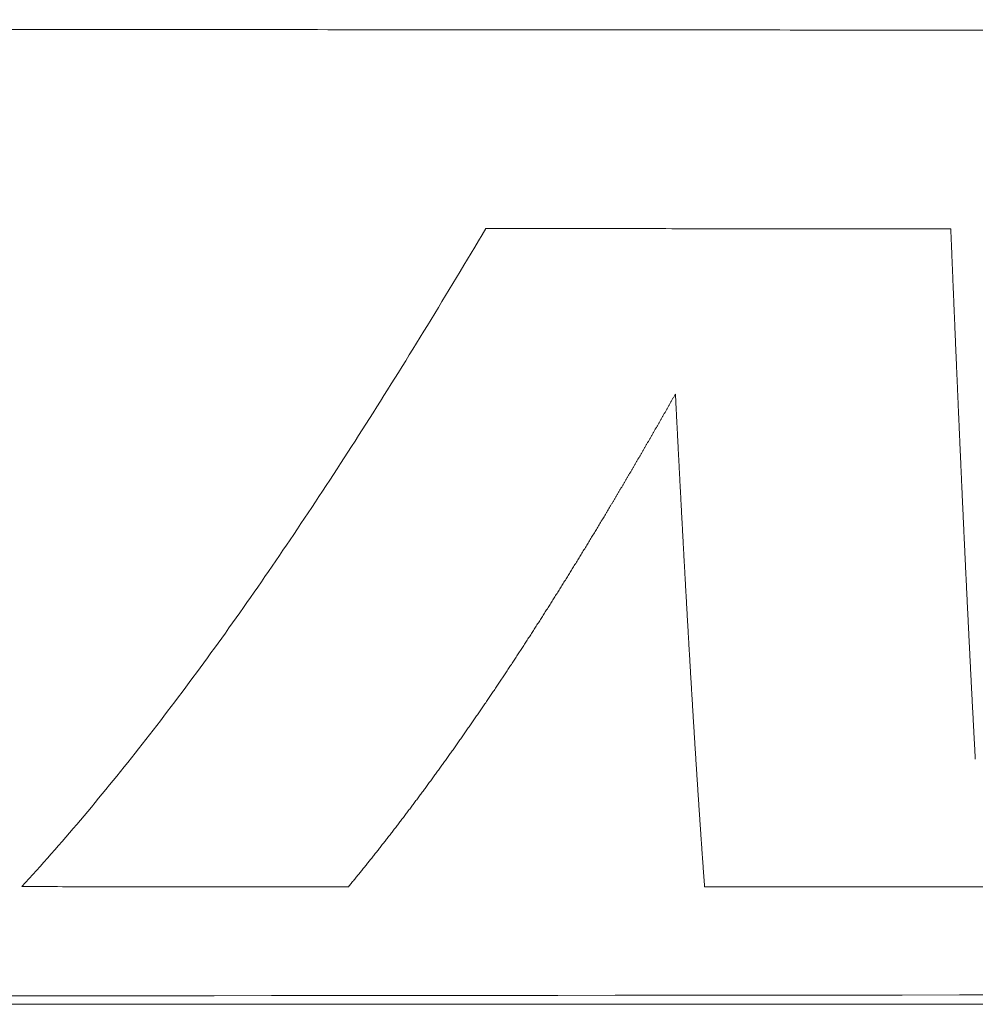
# Model space of a CAD drawing. Header units: millimetres. Extents: x 0 to 594, y 0 to 420.
# Tile 176 of 256: x 330.63 to 333.96, y 257.01 to 260.44. Entities that reach past the tile are written whole.
import ezdxf

# ---------------------------------------------------------------- set-up
doc = ezdxf.new("R2010")
doc.units = ezdxf.units.MM
doc.layers.add('1', color=7, linetype='Continuous', true_color=0xffffff)

msp = doc.modelspace()

# ---------------------------------------------------------------- linework, layer by layer
at = {"layer": '1', "color": 155, "linetype": 'Continuous', "lineweight": 13}
for points, knots in [([(305.0072, 260.4445), (305.1983, 260.4442), (305.5805, 260.4437), (306.1538, 260.4428), (306.7271, 260.442), (307.3004, 260.4411), (307.8737, 260.4402), (308.447, 260.4394), (309.0203, 260.4385), (309.5936, 260.4376), (310.1669, 260.4368), (310.7402, 260.4359), (311.3134, 260.435), (311.8867, 260.4342), (312.46, 260.4333), (313.0333, 260.4324), (313.6066, 260.4316), (314.1799, 260.4307), (314.7532, 260.4299), (315.3265, 260.4291), (315.8998, 260.4282), (316.4731, 260.4274), (317.0464, 260.4266), (317.6197, 260.4258), (318.1929, 260.425), (318.7662, 260.4242), (319.3395, 260.4234), (319.9128, 260.4226), (320.4861, 260.4218), (321.0594, 260.4211), (321.6327, 260.4203), (322.206, 260.4196), (322.7793, 260.4189), (323.3526, 260.4182), (323.9259, 260.4175), (324.4992, 260.4168), (325.0724, 260.4162), (325.6457, 260.4155), (326.219, 260.4149), (326.7923, 260.4143), (327.3656, 260.4137), (327.9389, 260.4131), (328.5122, 260.4125), (329.0855, 260.412), (329.6588, 260.4115), (330.2321, 260.4109), (330.8054, 260.4105), (331.3787, 260.41), (331.952, 260.4095), (332.5253, 260.4091), (333.0986, 260.4087), (333.6719, 260.4083), (334.2452, 260.408), (334.8184, 260.4077), (335.3917, 260.4073), (335.965, 260.4071), (336.5383, 260.4068), (337.1116, 260.4066), (337.6849, 260.4064), (338.2582, 260.4062), (338.8315, 260.406), (339.4048, 260.4059), (339.9781, 260.4058), (340.5514, 260.4058), (341.1247, 260.4057), (341.698, 260.4057), (342.2713, 260.4057), (342.6535, 260.4058), (342.8446, 260.4058)], [0, 0, 0, 0, 0.015152, 0.030303, 0.045455, 0.060606, 0.075758, 0.090909, 0.106061, 0.121212, 0.136364, 0.151515, 0.166666, 0.181818, 0.196969, 0.212121, 0.227272, 0.242424, 0.257575, 0.272727, 0.287878, 0.30303, 0.318181, 0.333333, 0.348484, 0.363636, 0.378787, 0.393939, 0.40909, 0.424242, 0.439393, 0.454545, 0.469696, 0.484848, 0.499999, 0.515151, 0.530302, 0.545454, 0.560605, 0.575757, 0.590908, 0.60606, 0.621211, 0.636363, 0.651514, 0.666666, 0.681817, 0.696969, 0.712121, 0.727272, 0.742424, 0.757575, 0.772727, 0.787878, 0.80303, 0.818181, 0.833333, 0.848485, 0.863636, 0.878788, 0.893939, 0.909091, 0.924242, 0.939394, 0.954545, 0.969697, 0.984848, 1, 1, 1, 1]), ([(330.6341, 257.4201), (330.7027, 257.4947), (330.8391, 257.6497), (330.9744, 257.8157), (331.1093, 257.9871), (331.1765, 258.0755), (331.3108, 258.2575), (331.4448, 258.4448), (331.5786, 258.6421), (331.7126, 258.8443), (331.7797, 258.9478), (331.9813, 259.2654), (332.1162, 259.4864), (332.2524, 259.7158)], [0, 0, 0, 0, 0.125, 0.25, 0.25, 0.375, 0.375, 0.5, 0.625, 0.625, 0.75, 0.75, 1, 1, 1, 1]), ([(333.8739, 259.7151), (333.874, 259.7121), (333.8743, 259.7061), (333.8746, 259.6971), (333.875, 259.6881), (333.8754, 259.6791), (333.8758, 259.6702), (333.8761, 259.6612), (333.8765, 259.6523), (333.8769, 259.6433), (333.8772, 259.6344), (333.8776, 259.6255), (333.878, 259.6165), (333.8783, 259.6076), (333.8787, 259.5987), (333.8791, 259.5898), (333.8794, 259.581), (333.8798, 259.5721), (333.8802, 259.5632), (333.8805, 259.5544), (333.8809, 259.5455), (333.8813, 259.5367), (333.8816, 259.5279), (333.882, 259.5191), (333.8824, 259.5103), (333.8827, 259.5015), (333.8831, 259.4927), (333.8835, 259.4839), (333.8838, 259.4751), (333.8842, 259.4664), (333.8846, 259.4576), (333.8849, 259.4489), (333.8853, 259.4402), (333.8857, 259.4314), (333.886, 259.4227), (333.8864, 259.414), (333.8867, 259.4053), (333.8871, 259.3966), (333.8875, 259.388), (333.8878, 259.3793), (333.8882, 259.3706), (333.8886, 259.362), (333.8889, 259.3534), (333.8893, 259.3447), (333.8897, 259.3361), (333.89, 259.3275), (333.8904, 259.3189), (333.8908, 259.3103), (333.8911, 259.3017), (333.8915, 259.2932), (333.8919, 259.2846), (333.8922, 259.276), (333.8926, 259.2675), (333.893, 259.259), (333.8933, 259.2504), (333.8937, 259.2419), (333.894, 259.2334), (333.8944, 259.2249), (333.8948, 259.2164), (333.8951, 259.208), (333.8955, 259.1995), (333.8959, 259.191), (333.8962, 259.1826), (333.8966, 259.1741), (333.897, 259.1657), (333.8973, 259.1573), (333.8977, 259.1489), (333.898, 259.1405), (333.8984, 259.1321), (333.8988, 259.1237), (333.8991, 259.1153), (333.8995, 259.107), (333.8999, 259.0986), (333.9002, 259.0903), (333.9006, 259.082), (333.901, 259.0736), (333.9013, 259.0653), (333.9017, 259.057), (333.902, 259.0487), (333.9024, 259.0404), (333.9028, 259.0322), (333.9031, 259.0239), (333.9035, 259.0156), (333.9039, 259.0074), (333.9042, 258.9991), (333.9046, 258.9909), (333.905, 258.9827), (333.9053, 258.9745), (333.9057, 258.9663), (333.906, 258.9581), (333.9064, 258.9499), (333.9068, 258.9418), (333.9071, 258.9336), (333.9075, 258.9255), (333.9079, 258.9173), (333.9082, 258.9092), (333.9086, 258.9011), (333.9089, 258.893), (333.9093, 258.8849), (333.9097, 258.8768), (333.91, 258.8687), (333.9104, 258.8606), (333.9108, 258.8526), (333.9111, 258.8445), (333.9115, 258.8365), (333.9118, 258.8284), (333.9122, 258.8204), (333.9126, 258.8124), (333.9129, 258.8044), (333.9133, 258.7964), (333.9137, 258.7884), (333.914, 258.7805), (333.9144, 258.7725), (333.9147, 258.7646), (333.9151, 258.7566), (333.9155, 258.7487), (333.9158, 258.7408), (333.9162, 258.7329), (333.9166, 258.725), (333.9169, 258.7171), (333.9173, 258.7092), (333.9176, 258.7013), (333.918, 258.6935), (333.9184, 258.6856), (333.9187, 258.6778), (333.9191, 258.6699), (333.9195, 258.6621), (333.9198, 258.6543), (333.9202, 258.6465), (333.9205, 258.6387), (333.9209, 258.6309), (333.9213, 258.6232), (333.9216, 258.6154), (333.922, 258.6077), (333.9224, 258.5999), (333.9227, 258.5922), (333.9231, 258.5845), (333.9234, 258.5768), (333.9238, 258.5691), (333.9242, 258.5614), (333.9245, 258.5537), (333.9249, 258.546), (333.9253, 258.5384), (333.9256, 258.5307), (333.926, 258.5231), (333.9263, 258.5155), (333.9267, 258.5079), (333.9271, 258.5003), (333.9274, 258.4927), (333.9278, 258.4851), (333.9282, 258.4775), (333.9285, 258.4699), (333.9289, 258.4624), (333.9292, 258.4548), (333.9296, 258.4473), (333.93, 258.4398), (333.9303, 258.4323), (333.9307, 258.4248), (333.9311, 258.4173), (333.9314, 258.4098), (333.9318, 258.4023), (333.9321, 258.3949), (333.9325, 258.3874), (333.9329, 258.38), (333.9332, 258.3725), (333.9336, 258.3651), (333.934, 258.3577), (333.9343, 258.3503), (333.9347, 258.3429), (333.935, 258.3355), (333.9354, 258.3282), (333.9358, 258.3208), (333.9361, 258.3135), (333.9365, 258.3061), (333.9369, 258.2988), (333.9372, 258.2915), (333.9376, 258.2842), (333.9379, 258.2769), (333.9383, 258.2696), (333.9387, 258.2623), (333.939, 258.2551), (333.9394, 258.2478), (333.9398, 258.2406), (333.9401, 258.2333), (333.9405, 258.2261), (333.9408, 258.2189), (333.9412, 258.2117), (333.9416, 258.2045), (333.9419, 258.1973), (333.9423, 258.1902), (333.9427, 258.183), (333.943, 258.1758), (333.9434, 258.1687), (333.9438, 258.1616), (333.9441, 258.1545), (333.9445, 258.1474), (333.9448, 258.1403), (333.9452, 258.1332), (333.9456, 258.1261), (333.9459, 258.119), (333.9463, 258.112), (333.9467, 258.105), (333.947, 258.0979), (333.9474, 258.0909), (333.9478, 258.0839), (333.9481, 258.0769), (333.9485, 258.0699), (333.9488, 258.0629), (333.9492, 258.056), (333.9496, 258.049), (333.9499, 258.0421), (333.9503, 258.0351), (333.9507, 258.0282), (333.951, 258.0213), (333.9514, 258.0144), (333.9518, 258.0075), (333.9521, 258.0006), (333.9525, 257.9937), (333.9528, 257.9869), (333.9532, 257.98), (333.9536, 257.9732), (333.9539, 257.9664), (333.9543, 257.9596), (333.9547, 257.9528), (333.955, 257.946), (333.9554, 257.9392), (333.9558, 257.9324), (333.9561, 257.9257), (333.9565, 257.9189), (333.9569, 257.9122), (333.9572, 257.9054), (333.9576, 257.8987), (333.958, 257.892), (333.9583, 257.8853), (333.9587, 257.8786), (333.9591, 257.872), (333.9593, 257.8675), (333.9594, 257.8653)], [0, 0, 0, 0, 0.004255, 0.008511, 0.012766, 0.017021, 0.021276, 0.025532, 0.029787, 0.034042, 0.038297, 0.042553, 0.046808, 0.051063, 0.055319, 0.059574, 0.063829, 0.068084, 0.07234, 0.076595, 0.08085, 0.085105, 0.089361, 0.093616, 0.097871, 0.102126, 0.106382, 0.110637, 0.114892, 0.119148, 0.123403, 0.127658, 0.131913, 0.136169, 0.140424, 0.144679, 0.148934, 0.15319, 0.157445, 0.1617, 0.165955, 0.170211, 0.174466, 0.178721, 0.182977, 0.187232, 0.191487, 0.195742, 0.199998, 0.204253, 0.208508, 0.212763, 0.217019, 0.221274, 0.225529, 0.229785, 0.23404, 0.238295, 0.24255, 0.246806, 0.251061, 0.255316, 0.259572, 0.263827, 0.268082, 0.272337, 0.276593, 0.280848, 0.285103, 0.289359, 0.293614, 0.297869, 0.302124, 0.30638, 0.310635, 0.31489, 0.319146, 0.323401, 0.327656, 0.331911, 0.336167, 0.340422, 0.344677, 0.348933, 0.353188, 0.357443, 0.361698, 0.365954, 0.370209, 0.374464, 0.37872, 0.382975, 0.38723, 0.391486, 0.395741, 0.399996, 0.404251, 0.408507, 0.412762, 0.417017, 0.421273, 0.425528, 0.429783, 0.434039, 0.438294, 0.442549, 0.446804, 0.45106, 0.455315, 0.45957, 0.463826, 0.468081, 0.472336, 0.476592, 0.480847, 0.485102, 0.489357, 0.493613, 0.497868, 0.502123, 0.506379, 0.510634, 0.514889, 0.519144, 0.5234, 0.527655, 0.53191, 0.536166, 0.540421, 0.544676, 0.548932, 0.553187, 0.557442, 0.561698, 0.565953, 0.570208, 0.574464, 0.578719, 0.582974, 0.587229, 0.591485, 0.59574, 0.599995, 0.604251, 0.608506, 0.612762, 0.617017, 0.621272, 0.625528, 0.629783, 0.634038, 0.638294, 0.642549, 0.646804, 0.65106, 0.655315, 0.65957, 0.663826, 0.668081, 0.672337, 0.676592, 0.680847, 0.685103, 0.689358, 0.693614, 0.697869, 0.702124, 0.70638, 0.710635, 0.71489, 0.719146, 0.723401, 0.727657, 0.731912, 0.736167, 0.740423, 0.744678, 0.748934, 0.753189, 0.757445, 0.7617, 0.765955, 0.770211, 0.774466, 0.778722, 0.782977, 0.787232, 0.791488, 0.795743, 0.799999, 0.804254, 0.808509, 0.812765, 0.81702, 0.821276, 0.825531, 0.829786, 0.834042, 0.838297, 0.842553, 0.846808, 0.851063, 0.855319, 0.859574, 0.86383, 0.868085, 0.87234, 0.876596, 0.880851, 0.885107, 0.889362, 0.893617, 0.897873, 0.902128, 0.906383, 0.910639, 0.914894, 0.919149, 0.923405, 0.92766, 0.931915, 0.936171, 0.940426, 0.944681, 0.948936, 0.953192, 0.957447, 0.961702, 0.965958, 0.970213, 0.974468, 0.978724, 0.982979, 0.987234, 0.991489, 0.995745, 1, 1, 1, 1]), ([(332.9137, 259.1387), (332.9121, 259.1358), (332.9089, 259.1301), (332.904, 259.1216), (332.8992, 259.113), (332.8943, 259.1045), (332.8895, 259.096), (332.8846, 259.0875), (332.8798, 259.079), (332.875, 259.0705), (332.8701, 259.062), (332.8653, 259.0535), (332.8604, 259.045), (332.8556, 259.0366), (332.8508, 259.0281), (332.8459, 259.0197), (332.8411, 259.0113), (332.8362, 259.0029), (332.8314, 258.9945), (332.8266, 258.9861), (332.8217, 258.9777), (332.8169, 258.9693), (332.8121, 258.9609), (332.8072, 258.9526), (332.8024, 258.9442), (332.7976, 258.9359), (332.7927, 258.9276), (332.7879, 258.9193), (332.7831, 258.911), (332.7782, 258.9027), (332.7734, 258.8944), (332.7686, 258.8861), (332.7637, 258.8778), (332.7589, 258.8696), (332.7541, 258.8614), (332.7493, 258.8531), (332.7444, 258.8449), (332.7396, 258.8367), (332.7348, 258.8285), (332.7299, 258.8203), (332.7251, 258.8121), (332.7203, 258.8039), (332.7155, 258.7958), (332.7106, 258.7876), (332.7058, 258.7795), (332.701, 258.7714), (332.6962, 258.7632), (332.6913, 258.7551), (332.6865, 258.747), (332.6817, 258.7389), (332.6769, 258.7309), (332.672, 258.7228), (332.6672, 258.7147), (332.6624, 258.7067), (332.6576, 258.6987), (332.6527, 258.6906), (332.6479, 258.6826), (332.6431, 258.6746), (332.6383, 258.6666), (332.6334, 258.6586), (332.6286, 258.6507), (332.6238, 258.6427), (332.619, 258.6348), (332.6142, 258.6268), (332.6093, 258.6189), (332.6045, 258.611), (332.5997, 258.603), (332.5949, 258.5952), (332.59, 258.5873), (332.5852, 258.5794), (332.5804, 258.5715), (332.5756, 258.5637), (332.5708, 258.5558), (332.5659, 258.548), (332.5611, 258.5402), (332.5563, 258.5323), (332.5515, 258.5245), (332.5466, 258.5167), (332.5418, 258.509), (332.537, 258.5012), (332.5322, 258.4934), (332.5274, 258.4857), (332.5225, 258.4779), (332.5177, 258.4702), (332.5129, 258.4625), (332.5081, 258.4548), (332.5032, 258.4471), (332.4984, 258.4394), (332.4936, 258.4317), (332.4888, 258.4241), (332.484, 258.4164), (332.4791, 258.4088), (332.4743, 258.4011), (332.4695, 258.3935), (332.4647, 258.3859), (332.4598, 258.3783), (332.455, 258.3707), (332.4502, 258.3631), (332.4454, 258.3556), (332.4405, 258.348), (332.4357, 258.3405), (332.4309, 258.3329), (332.4261, 258.3254), (332.4212, 258.3179), (332.4164, 258.3104), (332.4116, 258.3029), (332.4067, 258.2954), (332.4019, 258.2879), (332.3971, 258.2805), (332.3923, 258.273), (332.3874, 258.2656), (332.3826, 258.2582), (332.3778, 258.2508), (332.3729, 258.2434), (332.3681, 258.236), (332.3633, 258.2286), (332.3585, 258.2212), (332.3536, 258.2139), (332.3488, 258.2065), (332.344, 258.1992), (332.3391, 258.1919), (332.3343, 258.1845), (332.3295, 258.1772), (332.3246, 258.1699), (332.3198, 258.1627), (332.315, 258.1554), (332.3101, 258.1481), (332.3053, 258.1409), (332.3005, 258.1337), (332.2956, 258.1264), (332.2908, 258.1192), (332.2859, 258.112), (332.2811, 258.1048), (332.2763, 258.0976), (332.2714, 258.0905), (332.2666, 258.0833), (332.2618, 258.0762), (332.2569, 258.069), (332.2521, 258.0619), (332.2472, 258.0548), (332.2424, 258.0477), (332.2375, 258.0406), (332.2327, 258.0335), (332.2279, 258.0265), (332.223, 258.0194), (332.2182, 258.0124), (332.2133, 258.0053), (332.2085, 257.9983), (332.2036, 257.9913), (332.1988, 257.9843), (332.1939, 257.9773), (332.1891, 257.9703), (332.1842, 257.9634), (332.1794, 257.9564), (332.1745, 257.9495), (332.1697, 257.9425), (332.1648, 257.9356), (332.16, 257.9287), (332.1551, 257.9218), (332.1503, 257.9149), (332.1454, 257.9081), (332.1405, 257.9012), (332.1357, 257.8943), (332.1308, 257.8875), (332.126, 257.8807), (332.1211, 257.8739), (332.1162, 257.8671), (332.1114, 257.8603), (332.1065, 257.8535), (332.1016, 257.8467), (332.0968, 257.84), (332.0919, 257.8332), (332.087, 257.8265), (332.0822, 257.8197), (332.0773, 257.813), (332.0724, 257.8063), (332.0676, 257.7996), (332.0627, 257.793), (332.0578, 257.7863), (332.053, 257.7796), (332.0481, 257.773), (332.0432, 257.7664), (332.0383, 257.7598), (332.0335, 257.7531), (332.0286, 257.7465), (332.0237, 257.74), (332.0188, 257.7334), (332.0139, 257.7268), (332.009, 257.7203), (332.0042, 257.7137), (331.9993, 257.7072), (331.9944, 257.7007), (331.9895, 257.6942), (331.9846, 257.6877), (331.9797, 257.6812), (331.9748, 257.6748), (331.9699, 257.6683), (331.9651, 257.6619), (331.9602, 257.6554), (331.9553, 257.649), (331.9504, 257.6426), (331.9455, 257.6362), (331.9406, 257.6298), (331.9357, 257.6234), (331.9308, 257.6171), (331.9259, 257.6107), (331.921, 257.6044), (331.9161, 257.5981), (331.9112, 257.5917), (331.9063, 257.5854), (331.9013, 257.5791), (331.8964, 257.5729), (331.8915, 257.5666), (331.8866, 257.5603), (331.8817, 257.5541), (331.8768, 257.5479), (331.8719, 257.5416), (331.867, 257.5354), (331.862, 257.5292), (331.8571, 257.5231), (331.8522, 257.5169), (331.8473, 257.5107), (331.8423, 257.5046), (331.8374, 257.4984), (331.8325, 257.4923), (331.8276, 257.4862), (331.8226, 257.4801), (331.8177, 257.474), (331.8128, 257.4679), (331.8078, 257.4619), (331.8029, 257.4558), (331.798, 257.4498), (331.793, 257.4437), (331.7881, 257.4377), (331.7832, 257.4317), (331.7782, 257.4257), (331.7749, 257.4217), (331.7733, 257.4198)], [0, 0, 0, 0, 0.004255, 0.008511, 0.012766, 0.017021, 0.021277, 0.025532, 0.029787, 0.034043, 0.038298, 0.042553, 0.046808, 0.051064, 0.055319, 0.059574, 0.06383, 0.068085, 0.07234, 0.076596, 0.080851, 0.085106, 0.089362, 0.093617, 0.097872, 0.102128, 0.106383, 0.110638, 0.114894, 0.119149, 0.123404, 0.127659, 0.131915, 0.13617, 0.140425, 0.144681, 0.148936, 0.153191, 0.157447, 0.161702, 0.165957, 0.170212, 0.174468, 0.178723, 0.182978, 0.187234, 0.191489, 0.195744, 0.2, 0.204255, 0.20851, 0.212765, 0.217021, 0.221276, 0.225531, 0.229787, 0.234042, 0.238297, 0.242553, 0.246808, 0.251063, 0.255318, 0.259574, 0.263829, 0.268084, 0.27234, 0.276595, 0.28085, 0.285106, 0.289361, 0.293616, 0.297871, 0.302127, 0.306382, 0.310637, 0.314893, 0.319148, 0.323403, 0.327659, 0.331914, 0.336169, 0.340425, 0.34468, 0.348935, 0.353191, 0.357446, 0.361701, 0.365957, 0.370212, 0.374467, 0.378723, 0.382978, 0.387233, 0.391489, 0.395744, 0.399999, 0.404255, 0.40851, 0.412765, 0.417021, 0.421276, 0.425531, 0.429787, 0.434042, 0.438297, 0.442553, 0.446808, 0.451064, 0.455319, 0.459574, 0.46383, 0.468085, 0.47234, 0.476596, 0.480851, 0.485106, 0.489362, 0.493617, 0.497873, 0.502128, 0.506383, 0.510639, 0.514894, 0.519149, 0.523405, 0.52766, 0.531915, 0.536171, 0.540426, 0.544681, 0.548937, 0.553192, 0.557447, 0.561703, 0.565958, 0.570213, 0.574469, 0.578724, 0.582979, 0.587235, 0.59149, 0.595745, 0.600001, 0.604256, 0.608511, 0.612767, 0.617022, 0.621277, 0.625533, 0.629788, 0.634043, 0.638298, 0.642554, 0.646809, 0.651064, 0.65532, 0.659575, 0.66383, 0.668085, 0.672341, 0.676596, 0.680851, 0.685107, 0.689362, 0.693617, 0.697872, 0.702128, 0.706383, 0.710638, 0.714894, 0.719149, 0.723404, 0.727659, 0.731915, 0.73617, 0.740425, 0.744681, 0.748936, 0.753191, 0.757446, 0.761702, 0.765957, 0.770212, 0.774468, 0.778723, 0.782978, 0.787233, 0.791489, 0.795744, 0.799999, 0.804255, 0.80851, 0.812765, 0.817021, 0.821276, 0.825531, 0.829787, 0.834042, 0.838297, 0.842553, 0.846808, 0.851063, 0.855319, 0.859574, 0.863829, 0.868085, 0.87234, 0.876595, 0.880851, 0.885106, 0.889361, 0.893617, 0.897872, 0.902127, 0.906383, 0.910638, 0.914893, 0.919149, 0.923404, 0.927659, 0.931915, 0.93617, 0.940425, 0.944681, 0.948936, 0.953191, 0.957447, 0.961702, 0.965957, 0.970213, 0.974468, 0.978723, 0.982979, 0.987234, 0.991489, 0.995745, 1, 1, 1, 1]), ([(333.0154, 257.4194), (333.0152, 257.4214), (333.015, 257.4254), (333.0145, 257.4314), (333.0141, 257.4374), (333.0136, 257.4434), (333.0132, 257.4495), (333.0127, 257.4555), (333.0123, 257.4616), (333.0119, 257.4677), (333.0114, 257.4738), (333.011, 257.4799), (333.0105, 257.486), (333.0101, 257.4921), (333.0097, 257.4982), (333.0092, 257.5044), (333.0088, 257.5106), (333.0083, 257.5167), (333.0079, 257.5229), (333.0075, 257.5291), (333.007, 257.5353), (333.0066, 257.5415), (333.0061, 257.5478), (333.0057, 257.554), (333.0053, 257.5603), (333.0048, 257.5665), (333.0044, 257.5728), (333.004, 257.5791), (333.0035, 257.5854), (333.0031, 257.5917), (333.0026, 257.598), (333.0022, 257.6044), (333.0018, 257.6107), (333.0013, 257.6171), (333.0009, 257.6235), (333.0005, 257.6298), (333, 257.6362), (332.9996, 257.6426), (332.9991, 257.6491), (332.9987, 257.6555), (332.9983, 257.6619), (332.9978, 257.6684), (332.9974, 257.6748), (332.997, 257.6813), (332.9965, 257.6878), (332.9961, 257.6943), (332.9957, 257.7008), (332.9952, 257.7073), (332.9948, 257.7139), (332.9943, 257.7204), (332.9939, 257.727), (332.9935, 257.7335), (332.993, 257.7401), (332.9926, 257.7467), (332.9922, 257.7533), (332.9917, 257.7599), (332.9913, 257.7665), (332.9909, 257.7732), (332.9904, 257.7798), (332.99, 257.7865), (332.9896, 257.7932), (332.9891, 257.7998), (332.9887, 257.8065), (332.9883, 257.8132), (332.9878, 257.82), (332.9874, 257.8267), (332.9869, 257.8334), (332.9865, 257.8402), (332.9861, 257.8469), (332.9856, 257.8537), (332.9852, 257.8605), (332.9848, 257.8673), (332.9843, 257.8741), (332.9839, 257.8809), (332.9835, 257.8878), (332.983, 257.8946), (332.9826, 257.9015), (332.9822, 257.9083), (332.9817, 257.9152), (332.9813, 257.9221), (332.9809, 257.929), (332.9804, 257.9359), (332.98, 257.9428), (332.9796, 257.9497), (332.9791, 257.9567), (332.9787, 257.9636), (332.9783, 257.9706), (332.9778, 257.9776), (332.9774, 257.9846), (332.977, 257.9916), (332.9765, 257.9986), (332.9761, 258.0056), (332.9757, 258.0126), (332.9753, 258.0197), (332.9748, 258.0267), (332.9744, 258.0338), (332.974, 258.0409), (332.9735, 258.048), (332.9731, 258.0551), (332.9727, 258.0622), (332.9722, 258.0693), (332.9718, 258.0765), (332.9714, 258.0836), (332.9709, 258.0908), (332.9705, 258.0979), (332.9701, 258.1051), (332.9696, 258.1123), (332.9692, 258.1195), (332.9688, 258.1267), (332.9683, 258.1339), (332.9679, 258.1412), (332.9675, 258.1484), (332.9671, 258.1557), (332.9666, 258.1629), (332.9662, 258.1702), (332.9658, 258.1775), (332.9653, 258.1848), (332.9649, 258.1921), (332.9645, 258.1995), (332.964, 258.2068), (332.9636, 258.2141), (332.9632, 258.2215), (332.9627, 258.2289), (332.9623, 258.2362), (332.9619, 258.2436), (332.9615, 258.251), (332.961, 258.2584), (332.9606, 258.2659), (332.9602, 258.2733), (332.9597, 258.2807), (332.9593, 258.2882), (332.9589, 258.2957), (332.9584, 258.3031), (332.958, 258.3106), (332.9576, 258.3181), (332.9571, 258.3256), (332.9567, 258.3332), (332.9563, 258.3407), (332.9559, 258.3482), (332.9554, 258.3558), (332.955, 258.3633), (332.9546, 258.3709), (332.9541, 258.3785), (332.9537, 258.3861), (332.9533, 258.3937), (332.9528, 258.4013), (332.9524, 258.409), (332.952, 258.4166), (332.9516, 258.4242), (332.9511, 258.4319), (332.9507, 258.4396), (332.9503, 258.4473), (332.9498, 258.455), (332.9494, 258.4627), (332.949, 258.4704), (332.9485, 258.4781), (332.9481, 258.4858), (332.9477, 258.4936), (332.9473, 258.5013), (332.9468, 258.5091), (332.9464, 258.5169), (332.946, 258.5247), (332.9455, 258.5325), (332.9451, 258.5403), (332.9447, 258.5481), (332.9443, 258.5559), (332.9438, 258.5638), (332.9434, 258.5716), (332.943, 258.5795), (332.9425, 258.5874), (332.9421, 258.5953), (332.9417, 258.6031), (332.9412, 258.6111), (332.9408, 258.619), (332.9404, 258.6269), (332.94, 258.6348), (332.9395, 258.6428), (332.9391, 258.6507), (332.9387, 258.6587), (332.9382, 258.6667), (332.9378, 258.6747), (332.9374, 258.6827), (332.9369, 258.6907), (332.9365, 258.6987), (332.9361, 258.7068), (332.9357, 258.7148), (332.9352, 258.7228), (332.9348, 258.7309), (332.9344, 258.739), (332.9339, 258.7471), (332.9335, 258.7552), (332.9331, 258.7633), (332.9326, 258.7714), (332.9322, 258.7795), (332.9318, 258.7877), (332.9314, 258.7958), (332.9309, 258.804), (332.9305, 258.8121), (332.9301, 258.8203), (332.9296, 258.8285), (332.9292, 258.8367), (332.9288, 258.8449), (332.9283, 258.8531), (332.9279, 258.8614), (332.9275, 258.8696), (332.9271, 258.8778), (332.9266, 258.8861), (332.9262, 258.8944), (332.9258, 258.9027), (332.9253, 258.911), (332.9249, 258.9193), (332.9245, 258.9276), (332.924, 258.9359), (332.9236, 258.9442), (332.9232, 258.9526), (332.9228, 258.9609), (332.9223, 258.9693), (332.9219, 258.9777), (332.9215, 258.986), (332.921, 258.9944), (332.9206, 259.0028), (332.9202, 259.0113), (332.9197, 259.0197), (332.9193, 259.0281), (332.9189, 259.0366), (332.9184, 259.045), (332.918, 259.0535), (332.9176, 259.062), (332.9172, 259.0704), (332.9167, 259.0789), (332.9163, 259.0874), (332.9159, 259.096), (332.9154, 259.1045), (332.915, 259.113), (332.9146, 259.1216), (332.9141, 259.1301), (332.9138, 259.1358), (332.9137, 259.1387)], [0, 0, 0, 0, 0.004255, 0.008511, 0.012766, 0.017021, 0.021277, 0.025532, 0.029787, 0.034043, 0.038298, 0.042554, 0.046809, 0.051064, 0.05532, 0.059575, 0.063831, 0.068086, 0.072341, 0.076597, 0.080852, 0.085108, 0.089363, 0.093619, 0.097874, 0.102129, 0.106385, 0.11064, 0.114896, 0.119151, 0.123407, 0.127662, 0.131917, 0.136173, 0.140428, 0.144684, 0.148939, 0.153195, 0.15745, 0.161706, 0.165961, 0.170216, 0.174472, 0.178727, 0.182983, 0.187238, 0.191494, 0.195749, 0.200004, 0.20426, 0.208515, 0.212771, 0.217026, 0.221281, 0.225537, 0.229792, 0.234048, 0.238303, 0.242558, 0.246814, 0.251069, 0.255325, 0.25958, 0.263835, 0.268091, 0.272346, 0.276601, 0.280857, 0.285112, 0.289368, 0.293623, 0.297878, 0.302134, 0.306389, 0.310644, 0.3149, 0.319155, 0.32341, 0.327666, 0.331921, 0.336176, 0.340432, 0.344687, 0.348943, 0.353198, 0.357453, 0.361709, 0.365964, 0.370219, 0.374475, 0.37873, 0.382985, 0.387241, 0.391496, 0.395751, 0.400007, 0.404262, 0.408517, 0.412773, 0.417028, 0.421283, 0.425539, 0.429794, 0.434049, 0.438305, 0.44256, 0.446815, 0.451071, 0.455326, 0.459582, 0.463837, 0.468092, 0.472348, 0.476603, 0.480858, 0.485114, 0.489369, 0.493624, 0.49788, 0.502135, 0.50639, 0.510646, 0.514901, 0.519156, 0.523412, 0.527667, 0.531922, 0.536178, 0.540433, 0.544688, 0.548944, 0.553199, 0.557454, 0.56171, 0.565965, 0.57022, 0.574476, 0.578731, 0.582986, 0.587241, 0.591497, 0.595752, 0.600007, 0.604263, 0.608518, 0.612773, 0.617028, 0.621284, 0.625539, 0.629794, 0.634049, 0.638305, 0.64256, 0.646815, 0.65107, 0.655326, 0.659581, 0.663836, 0.668091, 0.672347, 0.676602, 0.680857, 0.685112, 0.689368, 0.693623, 0.697878, 0.702133, 0.706388, 0.710644, 0.714899, 0.719154, 0.723409, 0.727665, 0.73192, 0.736175, 0.74043, 0.744685, 0.748941, 0.753196, 0.757451, 0.761706, 0.765961, 0.770217, 0.774472, 0.778727, 0.782982, 0.787237, 0.791493, 0.795748, 0.800003, 0.804258, 0.808513, 0.812769, 0.817024, 0.821279, 0.825534, 0.829789, 0.834045, 0.8383, 0.842555, 0.84681, 0.851066, 0.855321, 0.859576, 0.863831, 0.868086, 0.872342, 0.876597, 0.880852, 0.885107, 0.889363, 0.893618, 0.897873, 0.902128, 0.906384, 0.910639, 0.914894, 0.919149, 0.923405, 0.92766, 0.931915, 0.936171, 0.940426, 0.944681, 0.948936, 0.953192, 0.957447, 0.961702, 0.965958, 0.970213, 0.974468, 0.978723, 0.982979, 0.987234, 0.991489, 0.995745, 1, 1, 1, 1]), ([(342.8439, 257.0136), (342.7379, 257.0135), (342.5259, 257.0133), (342.208, 257.013), (341.89, 257.0127), (341.572, 257.0124), (341.2541, 257.0122), (340.9361, 257.012), (340.6181, 257.0117), (340.3002, 257.0115), (339.9822, 257.0113), (339.6642, 257.0111), (339.3463, 257.011), (339.0283, 257.0108), (338.7104, 257.0106), (338.3924, 257.0105), (338.0744, 257.0104), (337.7565, 257.0103), (337.4385, 257.0101), (337.1205, 257.01), (336.8026, 257.01), (336.4846, 257.0099), (336.1666, 257.0098), (335.8487, 257.0098), (335.5307, 257.0097), (335.2127, 257.0097), (334.8948, 257.0097), (334.5768, 257.0097), (334.2588, 257.0097), (333.9409, 257.0097), (333.6229, 257.0097), (333.3049, 257.0098), (332.987, 257.0098), (332.669, 257.0099), (332.3511, 257.0099), (332.0331, 257.01), (331.7151, 257.0101), (331.3972, 257.0102), (331.0792, 257.0103), (330.7612, 257.0104), (330.4433, 257.0105), (330.1253, 257.0107), (329.8073, 257.0108), (329.4894, 257.011), (329.1714, 257.0111), (328.8534, 257.0113), (328.5355, 257.0115), (328.2175, 257.0117), (327.8995, 257.0119), (327.5816, 257.0121), (327.2636, 257.0123), (326.9457, 257.0125), (326.6277, 257.0128), (326.3097, 257.013), (325.9918, 257.0133), (325.6738, 257.0135), (325.3558, 257.0138), (325.0379, 257.0141), (324.7199, 257.0144), (324.4019, 257.0147), (324.084, 257.015), (323.766, 257.0153), (323.448, 257.0156), (323.1301, 257.0159), (322.8121, 257.0163), (322.4942, 257.0166), (322.1762, 257.017), (321.8582, 257.0173), (321.5403, 257.0177), (321.2223, 257.0181), (320.9043, 257.0185), (320.5864, 257.0188), (320.2684, 257.0192), (319.9504, 257.0196), (319.6325, 257.0201), (319.3145, 257.0205), (318.9966, 257.0209), (318.6786, 257.0213), (318.3606, 257.0218), (318.0427, 257.0222), (317.7247, 257.0227), (317.4067, 257.0232), (317.0888, 257.0236), (316.7708, 257.0241), (316.4528, 257.0246), (316.1349, 257.0251), (315.8169, 257.0256), (315.4989, 257.0261), (315.181, 257.0266), (314.863, 257.0271), (314.5451, 257.0276), (314.2271, 257.0281), (313.9091, 257.0287), (313.5912, 257.0292), (313.2732, 257.0298), (312.9552, 257.0303), (312.6373, 257.0309), (312.3193, 257.0314), (312.0013, 257.032), (311.6834, 257.0326), (311.3654, 257.0331), (311.0474, 257.0337), (310.7295, 257.0343), (310.4115, 257.0349), (310.0936, 257.0355), (309.7756, 257.0361), (309.4576, 257.0367), (309.1397, 257.0373), (308.8217, 257.0379), (308.5037, 257.0386), (308.1858, 257.0392), (307.8678, 257.0398), (307.5498, 257.0404), (307.2319, 257.0411), (306.9139, 257.0417), (306.5959, 257.0424), (306.278, 257.043), (305.96, 257.0437), (305.6421, 257.0443), (305.3241, 257.045), (305.1121, 257.0454), (305.0061, 257.0456)], [0, 0, 0, 0, 0.008403, 0.016807, 0.02521, 0.033613, 0.042017, 0.05042, 0.058824, 0.067227, 0.07563, 0.084034, 0.092437, 0.10084, 0.109244, 0.117647, 0.126051, 0.134454, 0.142857, 0.151261, 0.159664, 0.168067, 0.176471, 0.184874, 0.193278, 0.201681, 0.210084, 0.218488, 0.226891, 0.235294, 0.243698, 0.252101, 0.260505, 0.268908, 0.277311, 0.285715, 0.294118, 0.302521, 0.310925, 0.319328, 0.327731, 0.336135, 0.344538, 0.352942, 0.361345, 0.369748, 0.378152, 0.386555, 0.394958, 0.403362, 0.411765, 0.420168, 0.428572, 0.436975, 0.445378, 0.453782, 0.462185, 0.470589, 0.478992, 0.487395, 0.495799, 0.504202, 0.512605, 0.521009, 0.529412, 0.537815, 0.546219, 0.554622, 0.563025, 0.571429, 0.579832, 0.588235, 0.596639, 0.605042, 0.613445, 0.621849, 0.630252, 0.638655, 0.647059, 0.655462, 0.663865, 0.672269, 0.680672, 0.689076, 0.697479, 0.705882, 0.714286, 0.722689, 0.731092, 0.739496, 0.747899, 0.756302, 0.764706, 0.773109, 0.781513, 0.789916, 0.798319, 0.806723, 0.815126, 0.823529, 0.831933, 0.840336, 0.848739, 0.857143, 0.865546, 0.87395, 0.882353, 0.890756, 0.89916, 0.907563, 0.915966, 0.92437, 0.932773, 0.941176, 0.94958, 0.957983, 0.966387, 0.97479, 0.983193, 0.991597, 1, 1, 1, 1])]:
    msp.add_open_spline(points, degree=3, knots=knots, dxfattribs=at)
for points in [[(332.2524, 259.7158), (332.3605, 259.7158), (332.5767, 259.7157), (332.901, 259.7155), (333.2253, 259.7154), (333.5496, 259.7152), (333.7658, 259.7151), (333.8739, 259.7151)], [(331.7733, 257.4198), (331.6783, 257.4198), (331.4885, 257.4198), (331.2037, 257.4199), (330.9189, 257.42), (330.729, 257.4201), (330.6341, 257.4201)], [(334.1808, 257.419), (334.0836, 257.4191), (333.8894, 257.4191), (333.5981, 257.4192), (333.3067, 257.4193), (333.1125, 257.4193), (333.0154, 257.4194)]]:
    msp.add_open_spline(points, degree=3, dxfattribs=at)
at = {"layer": '1', "color": 155, "linetype": 'Continuous', "lineweight": 18}
msp.add_open_spline([(356.5431, 257.0917), (356.506, 257.0916), (355.8191, 257.0895), (353.8574, 257.0836), (349.517, 257.0713), (341.3573, 257.0518), (334.9632, 257.0427), (330.5737, 257.0391), (330.4407, 257.039), (330.1747, 257.0388), (329.7757, 257.0384), (328.8446, 257.0378), (326.9825, 257.0366), (323.2583, 257.0351), (320.0661, 257.0351), (313.6817, 257.0369), (309.4254, 257.0403), (300.913, 257.0513), (296.6569, 257.0589), (288.1458, 257.0774), (283.8908, 257.0884), (275.3835, 257.1139), (271.1312, 257.1284), (262.6305, 257.1649), (258.3819, 257.1868), (254.1327, 257.2171)], degree=3, knots=[0, 0, 0, 0, 0.000904, 0.016763, 0.04848, 0.111915, 0.238784, 0.238784, 0.242749, 0.242749, 0.246713, 0.254643, 0.270501, 0.302219, 0.365653, 0.365653, 0.492523, 0.492523, 0.619392, 0.619392, 0.746261, 0.746261, 0.873131, 0.873131, 1, 1, 1, 1], dxfattribs=at)

doc.saveas('drawing.dxf')
